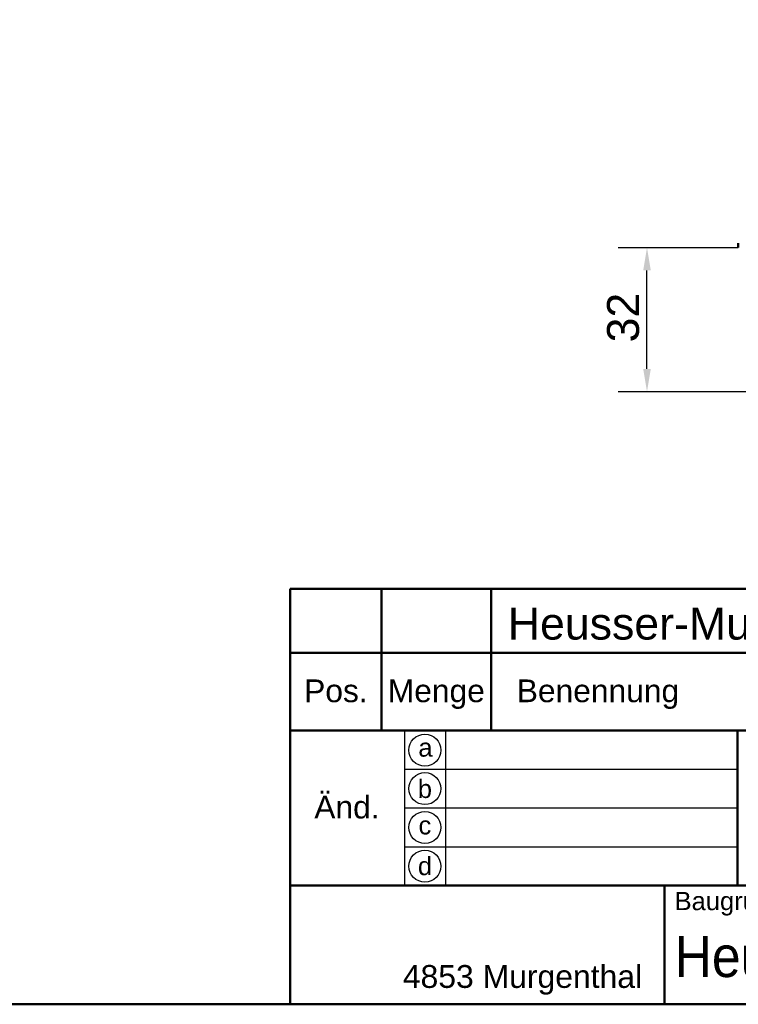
# Model space of a CAD drawing. Header units: millimetres. Extents: x 20 to 833, y 20 to 574.
# Tile 8 of 21: x 381 to 538, y 20 to 236. Entities that reach past the tile are written whole.
import ezdxf
from ezdxf.enums import TextEntityAlignment as Align

# ---------------------------------------------------------------- set-up
doc = ezdxf.new("R2010")
doc.units = ezdxf.units.MM
doc.header["$LTSCALE"] = 2
for name, color, linetype, lineweight in [('Bemaßungen(DIN)', 7, 'Continuous', 25), ('Sichtbare Kanten(DIN)', 7, 'Continuous', 50), ('Skizziergeometrie(DIN)', 7, 'Continuous', 50), ('Skizzierlinie(DIN)', 7, 'Continuous', 25), ('Symbole(DIN)', 7, 'Continuous', 25)]:
    doc.layers.add(name, color=color, linetype=linetype, lineweight=lineweight)
doc.styles.add('Aktuell-DIN', font='arial.ttf')
doc.styles.add('STANDARD-DIN~0', font='arial.ttf')
doc.styles.add('Textstil10', font='arial.ttf')
doc.styles.add('Textstil41', font='arial.ttf', dxfattribs={"width": 0.8})
doc.styles.add('Textstil83', font='arial.ttf', dxfattribs={"width": 0.8})
doc.dimstyles.new('CAD-LAN', dxfattribs={"dimscale": 2, "dimtxt": 3.5, "dimasz": 2.5, "dimexe": 3.175, "dimexo": 0, "dimgap": 0.8, "dimtad": 1, "dimrnd": 1e-08, "dimtxsty": 'STANDARD-DIN~0', "dimcen": 0.09, "dimdle": 10, "dimclrd": 250, "dimclre": 250, "dimclrt": 250, "dimadec": 0, "dimazin": 2, "dimtfac": 1, "dimtmove": 0, "dimatfit": 3, "dimfxl": 1, "dimtolj": 1, "dimtzin": 0, "dimlwd": 25, "dimlwe": 25, "dimarcsym": 0})

# ---------------------------------------------------------------- blocks, each defined once
blk = doc.blocks.new('Ränder Standardrahmen')
at = {"layer": 'Skizziergeometrie(DIN)', "flags": 128}
blk.add_lwpolyline([(10, 10), (10, 287), (410, 287), (410, 10), (10, 10)], dxfattribs=at)
blk = doc.blocks.new('Schriftfelder Heusser')
at = {"layer": 'Skizziergeometrie(DIN)'}
for p, q in [((101, 229.92), (101, 236.92)), ((101, 236.92), (291, 236.92)), ((111, 229.92), (111, 236.92)), ((123, 229.92), (123, 236.92)), ((101, 191.42), (101, 229.92)), ((101, 229.92), (291, 229.92)), ((111, 229.92), (111, 221.42)), ((123, 229.92), (123, 221.42)), ((101, 221.42), (291, 221.42)), ((150, 221.42), (150, 204.42)), ((101, 204.42), (291, 204.42)), ((142, 204.42), (142, 191.42)), ((291, 191.42), (101, 191.42))]:
    blk.add_line(p, q, dxfattribs=at)
at = {"layer": 'Skizzierlinie(DIN)'}
for p, q in [((113.5, 221.42), (113.5, 204.42)), ((118, 221.42), (118, 204.42)), ((113.5, 217.17), (150, 217.17)), ((113.5, 212.92), (150, 212.92)), ((113.5, 208.67), (150, 208.67))]:
    blk.add_line(p, q, dxfattribs=at)
for centre in [(115.75, 219.25), (115.75, 215.04), (115.75, 210.79), (115.75, 206.54)]:
    blk.add_circle(centre, 1.75, dxfattribs=at)
at = {"layer": 'Symbole(DIN)', "color": 179, "true_color": 0x262659, "style": 'Aktuell-DIN'}
for s, insert, char_height, attachment_point in [('Pos.', (106, 227), 2.489, 2), ('Menge', (117, 227), 2.489, 2), ('Benennung', (125.81, 225.38), 2.489, 4), ('\\fArial|b0|i0;a', (115.81, 219.53), 2, 5), ('\\fArial|b0|i0;b', (115.75, 215), 2, 5), ('\\fArial|b0|i0;c', (115.75, 211.01), 2, 5), ('\\fArial|b0|i0;d', (115.76, 206.55), 2, 5), ('\\fArial|b0|i0;\\H2.0000;Baugruppe', (143.1, 203.73), 2, 1), ('\\fArial|b0|i0;\\H2.5000;4853 Murgenthal', (113.33, 192.46), 2.5, 7)]:
    blk.add_mtext(s, dxfattribs=dict(at, insert=insert, char_height=char_height, attachment_point=attachment_point))
at = {"layer": 'Symbole(DIN)', "color": 179, "true_color": 0x262659, "insert": (107.21, 213), "char_height": 2.489, "width": 12.3494, "attachment_point": 5, "style": 'Aktuell-DIN'}
blk.add_mtext('Änd.', dxfattribs=at)
at = {"layer": 'Symbole(DIN)', "color": 7, "insert": (143.1, 196.62), "char_height": 4.5, "width": 90.18, "attachment_point": 4, "style": 'Aktuell-DIN'}
blk.add_mtext('\\fArial|b0|i0;\\W0.90;\\H4.5000;Heusser-Muschel Serie 9  EN179', dxfattribs=at)
at = {"layer": 'Symbole(DIN)', "color": 179, "true_color": 0x262659, "style": 'Textstil10'}
blk.add_attdef('ERSTELLUNGSDATUM_001', (217.23, 218.29), '', height=2, dxfattribs=at)
at = {"layer": 'Symbole(DIN)', "color": 179, "true_color": 0x262659}
for tag, height, style, p in [('AUTOR', 2.49, 'Aktuell-DIN', (240.03, 219.26)), ('KONTROLLDATUM', 2, 'Textstil10', (217.42, 215.04)), ('KONTROLLIERT_VON', 2, 'Textstil10', (239.98, 215.05))]:
    blk.add_attdef(tag, text='', height=height, dxfattribs=dict(at, style=style)).set_placement(p, align=Align.MIDDLE_LEFT)
at = {"layer": 'Symbole(DIN)', "color": 7, "style": 'Textstil83', "width": 0.8}
blk.add_attdef('Anfänglicher_Ansichtsmaßstab_001', (281.57, 213.34), '', height=2.3, dxfattribs=at)
at = {"layer": 'Symbole(DIN)', "color": 179, "true_color": 0x262659, "style": 'Textstil10'}
blk.add_attdef('PROJEKT', text='', height=2, dxfattribs=at).set_placement((217.77, 209.72), align=Align.BOTTOM_LEFT)
at = {"layer": 'Symbole(DIN)', "color": 7, "style": 'Textstil41', "width": 0.8}
blk.add_attdef('STATUS', text='', height=5, dxfattribs=at).set_placement((284.53, 195.86), align=Align.MIDDLE_CENTER)
blk = doc.blocks.new('*D26')
at = {"layer": 'Bemaßungen(DIN)', "color": 250, "linetype": 'Continuous', "lineweight": 25, "true_color": 0x3f3f3f, "transparency": 16777216}
for p, q in [((538.15, 185.76), (511.8, 185.76)), ((518.15, 159.21), (518.15, 180.76)), ((710.5, 154.21), (511.8, 154.21))]:
    blk.add_line(p, q, dxfattribs=at)
at = {"layer": 'Bemaßungen(DIN)', "color": 250, "linetype": 'Continuous', "true_color": 0x3f3f3f, "transparency": 16777216}
for points in [[(517.32, 180.76), (518.99, 180.76), (518.15, 185.76)], [(517.32, 159.21), (518.99, 159.21), (518.15, 154.21)]]:
    blk.add_solid(points, dxfattribs=at)
at = {"layer": 'Defpoints', "color": 0, "linetype": 'Continuous', "transparency": 16777216}
for p in [(518.15, 185.76), (538.15, 185.76), (710.5, 154.21)]:
    blk.add_point(p, dxfattribs=at)
at = {"layer": 'Bemaßungen(DIN)', "color": 250, "linetype": 'Continuous', "lineweight": 25, "true_color": 0x3f3f3f, "transparency": 16777216, "insert": (509.4, 165.01), "char_height": 7, "attachment_point": 1, "rotation": 90, "style": 'STANDARD-DIN~0'}
blk.add_mtext('\\A1;32', dxfattribs=at)

msp = doc.modelspace()

# ---------------------------------------------------------------- linework, layer by layer
at = {"layer": 'Sichtbare Kanten(DIN)'}
msp.add_line((538.153, 185.762), (538.153, 186.732), dxfattribs=at)

# ---------------------------------------------------------------- block references
at = {"xscale": 2, "yscale": 2, "zscale": 2}
for name, p in [('Ränder Standardrahmen', (0, 0)), ('Schriftfelder Heusser', (238, -362.833))]:
    msp.add_blockref(name, p, dxfattribs=at)

# ---------------------------------------------------------------- texts
at = {"layer": 'Symbole(DIN)', "color": 7, "insert": (487.659, 106.906), "char_height": 7, "width": 144.02821, "attachment_point": 1, "style": 'Aktuell-DIN'}
msp.add_mtext('{\\fArial|b0|i0;\\H7.0000;Heusser-Muschel S9.13.D4.388L}', dxfattribs=at)

# ---------------------------------------------------------------- dimensions: what is measured, and where the dimension line sits
at = {"layer": 'Bemaßungen(DIN)', "color": 250, "linetype": 'Continuous', "lineweight": 25, "true_color": 0x3f3f3f}
dim = msp.add_linear_dim(base=(518.153, 185.762), p1=(710.503, 154.207), p2=(538.153, 185.762), angle=90, dimstyle='CAD-LAN', override={"dimgap": 0.8, "dimdec": 0, "dimtol": 0, "dimlim": 0, "dimtp": 0, "dimtm": 0, "dimtdec": 2, "dimtofl": 0, "dimatfit": 1}, dxfattribs=at)
dim.commit()
dim.dimension.update_dxf_attribs({"geometry": '*D26', "text_midpoint": (518.153, 169.985), "dimtype": 160})

doc.saveas('drawing.dxf')
